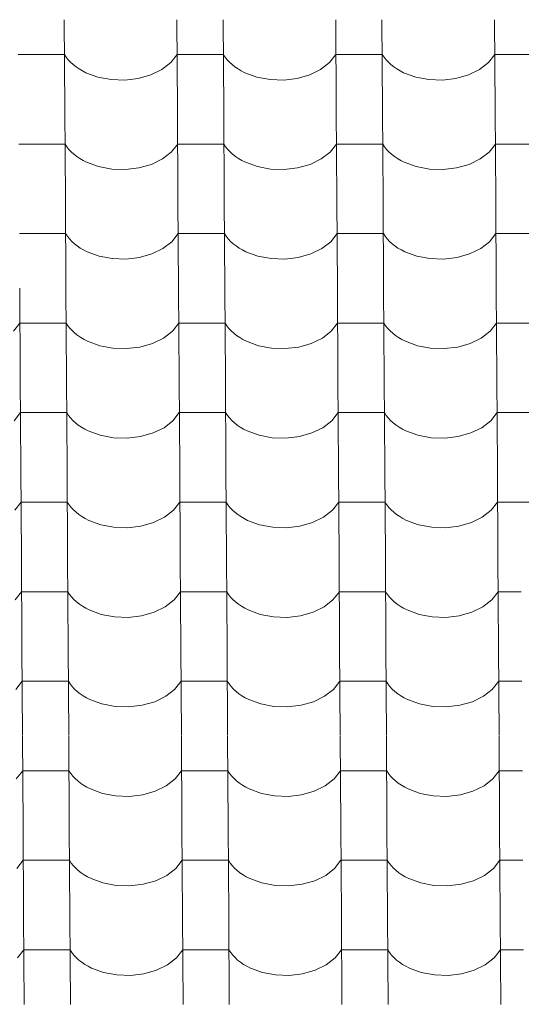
# Model space of a CAD drawing. Header units: millimetres. Extents: x -29001 to 109416, y -1251 to 13451.
# Tile 121 of 163: x -8121 to -7600, y 8009 to 9032. Entities that reach past the tile are written whole.
import ezdxf

# ---------------------------------------------------------------- set-up
doc = ezdxf.new("R2010")
doc.units = ezdxf.units.MM
doc.header["$MEASUREMENT"] = 0
doc.layers.add('POHLED JIŽNÍ_1_Konstrukce - nosné', color=7, linetype='Continuous')
doc.layers.add('POHLED JIŽNÍ_1_Nové_Výplně - Povrchové', color=7, linetype='Continuous')

# ---------------------------------------------------------------- blocks, each defined once
blk = doc.blocks.new('*X1', base_point=(-31394.7, -25864.9))
at = {"layer": 'POHLED JIŽNÍ_1_Nové_Výplně - Povrchové', "color": 21, "linetype": 'Continuous', "lineweight": 20, "true_color": 0xffaaaa}
for p, q in [((-8074.8, 9032.1), (-8074.2, 8939.4)), ((-7957.8, 9032.1), (-7957.3, 8939.4)), ((-7909.8, 9032.1), (-7909.2, 8939.4)), ((-7792.8, 9032.1), (-7792.3, 8939.4)), ((-7744.8, 9032.1), (-7744.2, 8939.4)), ((-7627.8, 9032.1), (-7627.3, 8939.4)), ((-8098.6, 8995.9), (-8122.6, 8995.9)), ((-8074.6, 8995.9), (-8098.6, 8995.9)), ((-8074.6, 8995.9), (-8072.7, 8993.2)), ((-8072.7, 8993.2), (-8070.6, 8990.5)), ((-8070.6, 8990.5), (-8068.2, 8987.9)), ((-7964.2, 8987.6), (-7957.6, 8995.9)), ((-7933.6, 8995.9), (-7957.6, 8995.9)), ((-7909.6, 8995.9), (-7933.6, 8995.9)), ((-7909.6, 8995.9), (-7907.7, 8993.2)), ((-7907.7, 8993.2), (-7905.6, 8990.5)), ((-7905.6, 8990.5), (-7903.2, 8987.9)), ((-7799.2, 8987.6), (-7792.6, 8995.9)), ((-7768.6, 8995.9), (-7792.6, 8995.9)), ((-7744.6, 8995.9), (-7768.6, 8995.9)), ((-7744.6, 8995.9), (-7742.7, 8993.2)), ((-7742.7, 8993.2), (-7740.6, 8990.5)), ((-7740.6, 8990.5), (-7738.2, 8987.9)), ((-7634.2, 8987.6), (-7627.6, 8995.9)), ((-7603.6, 8995.9), (-7627.6, 8995.9)), ((-7579.6, 8995.9), (-7603.6, 8995.9)), ((-8068.2, 8987.9), (-8065.5, 8985.4)), ((-8065.5, 8985.4), (-8062.5, 8983.1)), ((-8062.5, 8983.1), (-8059.3, 8980.9)), ((-8059.3, 8980.9), (-8055.9, 8978.9)), ((-7984.9, 8974.8), (-7973.5, 8980.4)), ((-7973.5, 8980.4), (-7964.2, 8987.6)), ((-7903.2, 8987.9), (-7900.5, 8985.4)), ((-7900.5, 8985.4), (-7897.5, 8983.1)), ((-7897.5, 8983.1), (-7894.3, 8980.9)), ((-7894.3, 8980.9), (-7890.9, 8978.9)), ((-7819.9, 8974.8), (-7808.5, 8980.4)), ((-7808.5, 8980.4), (-7799.2, 8987.6)), ((-7738.2, 8987.9), (-7735.5, 8985.4)), ((-7735.5, 8985.4), (-7732.5, 8983.1)), ((-7732.5, 8983.1), (-7729.3, 8980.9)), ((-7729.3, 8980.9), (-7725.9, 8978.9)), ((-7654.9, 8974.8), (-7643.5, 8980.4)), ((-7643.5, 8980.4), (-7634.2, 8987.6)), ((-8055.9, 8978.9), (-8052.3, 8977)), ((-8052.3, 8977), (-8039.8, 8972.5)), ((-8039.8, 8972.5), (-8026.1, 8969.9)), ((-8026.1, 8969.9), (-8011.9, 8969.4)), ((-8011.9, 8969.4), (-7998, 8971.1)), ((-7998, 8971.1), (-7984.9, 8974.8)), ((-7890.9, 8978.9), (-7887.3, 8977)), ((-7887.3, 8977), (-7874.8, 8972.5)), ((-7874.8, 8972.5), (-7861.1, 8969.9)), ((-7861.1, 8969.9), (-7846.9, 8969.4)), ((-7846.9, 8969.4), (-7833, 8971.1)), ((-7833, 8971.1), (-7819.9, 8974.8)), ((-7725.9, 8978.9), (-7722.3, 8977)), ((-7722.3, 8977), (-7709.8, 8972.5)), ((-7709.8, 8972.5), (-7696.1, 8969.9)), ((-7696.1, 8969.9), (-7681.9, 8969.4)), ((-7681.9, 8969.4), (-7668, 8971.1)), ((-7668, 8971.1), (-7654.9, 8974.8)), ((-8074.2, 8939.1), (-8073.6, 8846.4)), ((-7957.3, 8939.1), (-7956.7, 8846.4)), ((-7909.2, 8939.1), (-7908.6, 8846.4)), ((-7792.3, 8939.1), (-7791.7, 8846.4)), ((-7744.2, 8939.1), (-7743.6, 8846.4)), ((-7627.3, 8939.1), (-7626.7, 8846.4)), ((-8098, 8902.9), (-8122, 8902.9)), ((-8074, 8902.9), (-8098, 8902.9)), ((-8074, 8902.9), (-8072.1, 8900.1)), ((-8072.1, 8900.1), (-8070, 8897.4)), ((-7963.6, 8894.5), (-7957, 8902.9)), ((-7933, 8902.9), (-7957, 8902.9)), ((-7909, 8902.9), (-7933, 8902.9)), ((-7909, 8902.9), (-7907.2, 8900.1)), ((-7907.2, 8900.1), (-7905, 8897.4)), ((-7798.6, 8894.5), (-7792, 8902.9)), ((-7768, 8902.9), (-7792, 8902.9)), ((-7744, 8902.9), (-7768, 8902.9)), ((-7744, 8902.9), (-7742.2, 8900.1)), ((-7742.2, 8900.1), (-7740, 8897.4)), ((-7633.6, 8894.5), (-7627, 8902.9)), ((-7603, 8902.9), (-7627, 8902.9)), ((-7579, 8902.9), (-7603, 8902.9)), ((-8070, 8897.4), (-8067.6, 8894.9)), ((-8067.6, 8894.9), (-8064.9, 8892.4)), ((-8064.9, 8892.4), (-8061.9, 8890.1)), ((-8061.9, 8890.1), (-8058.7, 8887.9)), ((-8058.7, 8887.9), (-8055.3, 8885.9)), ((-7972.9, 8887.4), (-7963.6, 8894.5)), ((-7905, 8897.4), (-7902.6, 8894.9)), ((-7902.6, 8894.9), (-7899.9, 8892.4)), ((-7899.9, 8892.4), (-7896.9, 8890.1)), ((-7896.9, 8890.1), (-7893.7, 8887.9)), ((-7893.7, 8887.9), (-7890.3, 8885.9)), ((-7807.9, 8887.4), (-7798.6, 8894.5)), ((-7740, 8897.4), (-7737.6, 8894.9)), ((-7737.6, 8894.9), (-7734.9, 8892.4)), ((-7734.9, 8892.4), (-7731.9, 8890.1)), ((-7731.9, 8890.1), (-7728.7, 8887.9)), ((-7728.7, 8887.9), (-7725.3, 8885.9)), ((-7642.9, 8887.4), (-7633.6, 8894.5)), ((-8055.3, 8885.9), (-8051.7, 8884)), ((-8051.7, 8884), (-8039.2, 8879.5)), ((-8039.2, 8879.5), (-8025.5, 8876.9)), ((-8011.3, 8876.4), (-7997.4, 8878.1)), ((-7997.4, 8878.1), (-7984.3, 8881.8)), ((-7984.3, 8881.8), (-7972.9, 8887.4)), ((-7890.3, 8885.9), (-7886.7, 8884)), ((-7886.7, 8884), (-7874.2, 8879.5)), ((-7874.2, 8879.5), (-7860.5, 8876.9)), ((-7846.4, 8876.4), (-7832.4, 8878.1)), ((-7832.4, 8878.1), (-7819.4, 8881.8)), ((-7819.4, 8881.8), (-7807.9, 8887.4)), ((-7725.3, 8885.9), (-7721.7, 8884)), ((-7721.7, 8884), (-7709.2, 8879.5)), ((-7709.2, 8879.5), (-7695.5, 8876.9)), ((-7681.4, 8876.4), (-7667.4, 8878.1)), ((-7667.4, 8878.1), (-7654.4, 8881.8)), ((-7654.4, 8881.8), (-7642.9, 8887.4)), ((-8025.5, 8876.9), (-8011.3, 8876.4)), ((-7860.5, 8876.9), (-7846.4, 8876.4)), ((-7695.5, 8876.9), (-7681.4, 8876.4)), ((-8073.6, 8846.1), (-8073.1, 8753.4)), ((-7956.7, 8846.1), (-7956.1, 8753.4)), ((-7908.6, 8846.1), (-7908.1, 8753.4)), ((-7791.7, 8846.1), (-7791.1, 8753.4)), ((-7743.6, 8846.1), (-7743.1, 8753.4)), ((-7626.7, 8846.1), (-7626.1, 8753.4)), ((-8097.4, 8809.9), (-8121.4, 8809.9)), ((-8073.4, 8809.9), (-8097.4, 8809.9)), ((-8073.4, 8809.9), (-8071.6, 8807.1)), ((-8071.6, 8807.1), (-8069.4, 8804.4)), ((-7963.1, 8801.5), (-7956.4, 8809.9)), ((-7932.4, 8809.9), (-7956.4, 8809.9)), ((-7908.4, 8809.9), (-7932.4, 8809.9)), ((-7908.4, 8809.9), (-7906.6, 8807.1)), ((-7906.6, 8807.1), (-7904.4, 8804.4)), ((-7798.1, 8801.5), (-7791.4, 8809.9)), ((-7767.4, 8809.9), (-7791.4, 8809.9)), ((-7743.4, 8809.9), (-7767.4, 8809.9)), ((-7743.4, 8809.9), (-7741.6, 8807.1)), ((-7741.6, 8807.1), (-7739.4, 8804.4)), ((-7633.1, 8801.5), (-7626.5, 8809.9)), ((-7602.4, 8809.9), (-7626.5, 8809.9)), ((-7578.4, 8809.9), (-7602.4, 8809.9)), ((-8069.4, 8804.4), (-8067, 8801.8)), ((-8067, 8801.8), (-8064.3, 8799.4)), ((-8064.3, 8799.4), (-8061.4, 8797.1)), ((-8061.4, 8797.1), (-8058.2, 8794.9)), ((-7972.3, 8794.4), (-7963.1, 8801.5)), ((-7904.4, 8804.4), (-7902, 8801.8)), ((-7902, 8801.8), (-7899.3, 8799.4)), ((-7899.3, 8799.4), (-7896.4, 8797.1)), ((-7896.4, 8797.1), (-7893.2, 8794.9)), ((-7807.3, 8794.4), (-7798.1, 8801.5)), ((-7739.4, 8804.4), (-7737, 8801.8)), ((-7737, 8801.8), (-7734.3, 8799.4)), ((-7734.3, 8799.4), (-7731.4, 8797.1)), ((-7731.4, 8797.1), (-7728.2, 8794.9)), ((-7642.3, 8794.4), (-7633.1, 8801.5)), ((-8058.2, 8794.9), (-8054.7, 8792.9)), ((-8054.7, 8792.9), (-8051.1, 8791)), ((-8051.1, 8791), (-8038.6, 8786.4)), ((-8038.6, 8786.4), (-8024.9, 8783.9)), ((-7996.8, 8785.1), (-7983.8, 8788.8)), ((-7983.8, 8788.8), (-7972.3, 8794.4)), ((-7893.2, 8794.9), (-7889.7, 8792.9)), ((-7889.7, 8792.9), (-7886.1, 8791)), ((-7886.1, 8791), (-7873.6, 8786.4)), ((-7873.6, 8786.4), (-7860, 8783.9)), ((-7831.8, 8785.1), (-7818.8, 8788.8)), ((-7818.8, 8788.8), (-7807.3, 8794.4)), ((-7728.2, 8794.9), (-7724.7, 8792.9)), ((-7724.7, 8792.9), (-7721.1, 8791)), ((-7721.1, 8791), (-7708.6, 8786.4)), ((-7708.6, 8786.4), (-7695, 8783.9)), ((-7666.8, 8785.1), (-7653.8, 8788.8)), ((-7653.8, 8788.8), (-7642.3, 8794.4)), ((-8024.9, 8783.9), (-8010.8, 8783.4)), ((-8010.8, 8783.4), (-7996.8, 8785.1)), ((-7860, 8783.9), (-7845.8, 8783.4)), ((-7845.8, 8783.4), (-7831.8, 8785.1)), ((-7695, 8783.9), (-7680.8, 8783.4)), ((-7680.8, 8783.4), (-7666.8, 8785.1)), ((-8121.1, 8753.1), (-8120.5, 8660.4)), ((-8073.1, 8753.1), (-8072.5, 8660.4)), ((-7956.1, 8753.1), (-7955.5, 8660.4)), ((-7908.1, 8753.1), (-7907.5, 8660.4)), ((-7791.1, 8753.1), (-7790.5, 8660.4)), ((-7743.1, 8753.1), (-7742.5, 8660.4)), ((-7626.1, 8753.1), (-7625.5, 8660.4)), ((-8127.5, 8708.5), (-8120.9, 8716.9)), ((-8096.8, 8716.9), (-8120.9, 8716.9)), ((-8072.8, 8716.9), (-8096.8, 8716.9)), ((-8072.8, 8716.9), (-8071, 8714.1)), ((-8071, 8714.1), (-8068.8, 8711.4)), ((-7962.5, 8708.5), (-7955.9, 8716.9)), ((-7931.8, 8716.9), (-7955.9, 8716.9)), ((-7907.8, 8716.9), (-7931.8, 8716.9)), ((-7907.8, 8716.9), (-7906, 8714.1)), ((-7906, 8714.1), (-7903.8, 8711.4)), ((-7797.5, 8708.5), (-7790.9, 8716.9)), ((-7766.8, 8716.9), (-7790.9, 8716.9)), ((-7742.8, 8716.9), (-7766.8, 8716.9)), ((-7742.8, 8716.9), (-7741, 8714.1)), ((-7741, 8714.1), (-7738.9, 8711.4)), ((-7632.5, 8708.5), (-7625.9, 8716.9)), ((-7601.9, 8716.9), (-7625.9, 8716.9)), ((-7577.8, 8716.9), (-7601.9, 8716.9)), ((-8068.8, 8711.4), (-8066.4, 8708.8)), ((-8066.4, 8708.8), (-8063.7, 8706.4)), ((-8063.7, 8706.4), (-8060.8, 8704)), ((-8060.8, 8704), (-8057.6, 8701.9)), ((-7971.7, 8701.4), (-7962.5, 8708.5)), ((-7903.8, 8711.4), (-7901.4, 8708.8)), ((-7901.4, 8708.8), (-7898.7, 8706.4)), ((-7898.7, 8706.4), (-7895.8, 8704)), ((-7895.8, 8704), (-7892.6, 8701.9)), ((-7806.7, 8701.4), (-7797.5, 8708.5)), ((-7738.9, 8711.4), (-7736.4, 8708.8)), ((-7736.4, 8708.8), (-7733.7, 8706.4)), ((-7733.7, 8706.4), (-7730.8, 8704)), ((-7730.8, 8704), (-7727.6, 8701.9)), ((-7641.7, 8701.4), (-7632.5, 8708.5)), ((-8057.6, 8701.9), (-8054.1, 8699.9)), ((-8054.1, 8699.9), (-8050.5, 8698)), ((-8050.5, 8698), (-8038, 8693.4)), ((-7996.2, 8692), (-7983.2, 8695.8)), ((-7983.2, 8695.8), (-7971.7, 8701.4)), ((-7892.6, 8701.9), (-7889.2, 8699.9)), ((-7889.2, 8699.9), (-7885.5, 8698)), ((-7885.5, 8698), (-7873, 8693.4)), ((-7831.2, 8692), (-7818.2, 8695.8)), ((-7818.2, 8695.8), (-7806.7, 8701.4)), ((-7727.6, 8701.9), (-7724.2, 8699.9)), ((-7724.2, 8699.9), (-7720.5, 8698)), ((-7720.5, 8698), (-7708, 8693.4)), ((-7666.2, 8692), (-7653.2, 8695.8)), ((-7653.2, 8695.8), (-7641.7, 8701.4)), ((-8038, 8693.4), (-8024.4, 8690.8)), ((-8024.4, 8690.8), (-8010.2, 8690.4)), ((-8010.2, 8690.4), (-7996.2, 8692)), ((-7873, 8693.4), (-7859.4, 8690.8)), ((-7859.4, 8690.8), (-7845.2, 8690.4)), ((-7845.2, 8690.4), (-7831.2, 8692)), ((-7708, 8693.4), (-7694.4, 8690.8)), ((-7694.4, 8690.8), (-7680.2, 8690.4)), ((-7680.2, 8690.4), (-7666.2, 8692)), ((-8120.5, 8660.1), (-8119.9, 8567.4)), ((-8072.5, 8660.1), (-8071.9, 8567.4)), ((-7955.5, 8660.1), (-7954.9, 8567.4)), ((-7907.5, 8660.1), (-7906.9, 8567.4)), ((-7790.5, 8660.1), (-7789.9, 8567.4)), ((-7742.5, 8660.1), (-7741.9, 8567.4)), ((-7625.5, 8660.1), (-7624.9, 8567.4)), ((-8126.9, 8615.5), (-8120.3, 8623.9)), ((-8096.3, 8623.9), (-8120.3, 8623.9)), ((-8072.2, 8623.9), (-8096.3, 8623.9)), ((-8072.2, 8623.9), (-8070.4, 8621.1)), ((-7961.9, 8615.5), (-7955.3, 8623.9)), ((-7931.3, 8623.9), (-7955.3, 8623.9)), ((-7907.2, 8623.9), (-7931.3, 8623.9)), ((-7907.2, 8623.9), (-7905.4, 8621.1)), ((-7796.9, 8615.5), (-7790.3, 8623.9)), ((-7766.3, 8623.9), (-7790.3, 8623.9)), ((-7742.3, 8623.9), (-7766.3, 8623.9)), ((-7742.3, 8623.9), (-7740.4, 8621.1)), ((-7631.9, 8615.5), (-7625.3, 8623.9)), ((-7601.3, 8623.9), (-7625.3, 8623.9)), ((-7577.3, 8623.9), (-7601.3, 8623.9)), ((-8070.4, 8621.1), (-8068.3, 8618.4)), ((-8068.3, 8618.4), (-8065.8, 8615.8)), ((-8065.8, 8615.8), (-8063.1, 8613.4)), ((-8063.1, 8613.4), (-8060.2, 8611)), ((-7971.2, 8608.3), (-7961.9, 8615.5)), ((-7905.4, 8621.1), (-7903.3, 8618.4)), ((-7903.3, 8618.4), (-7900.8, 8615.8)), ((-7900.8, 8615.8), (-7898.1, 8613.4)), ((-7898.1, 8613.4), (-7895.2, 8611)), ((-7806.2, 8608.3), (-7796.9, 8615.5)), ((-7740.4, 8621.1), (-7738.3, 8618.4)), ((-7738.3, 8618.4), (-7735.8, 8615.8)), ((-7735.8, 8615.8), (-7733.2, 8613.4)), ((-7733.2, 8613.4), (-7730.2, 8611)), ((-7641.2, 8608.3), (-7631.9, 8615.5)), ((-8060.2, 8611), (-8057, 8608.9)), ((-8057, 8608.9), (-8053.6, 8606.8)), ((-8053.6, 8606.8), (-8049.9, 8605)), ((-8049.9, 8605), (-8037.5, 8600.4)), ((-7995.6, 8599), (-7982.6, 8602.8)), ((-7982.6, 8602.8), (-7971.2, 8608.3)), ((-7895.2, 8611), (-7892, 8608.9)), ((-7892, 8608.9), (-7888.6, 8606.8)), ((-7888.6, 8606.8), (-7884.9, 8605)), ((-7884.9, 8605), (-7872.5, 8600.4)), ((-7830.6, 8599), (-7817.6, 8602.8)), ((-7817.6, 8602.8), (-7806.2, 8608.3)), ((-7730.2, 8611), (-7727, 8608.9)), ((-7727, 8608.9), (-7723.6, 8606.8)), ((-7723.6, 8606.8), (-7719.9, 8605)), ((-7719.9, 8605), (-7707.5, 8600.4)), ((-7665.6, 8599), (-7652.6, 8602.8)), ((-7652.6, 8602.8), (-7641.2, 8608.3)), ((-8037.5, 8600.4), (-8023.8, 8597.8)), ((-8023.8, 8597.8), (-8009.6, 8597.4)), ((-8009.6, 8597.4), (-7995.6, 8599)), ((-7872.5, 8600.4), (-7858.8, 8597.8)), ((-7858.8, 8597.8), (-7844.6, 8597.4)), ((-7844.6, 8597.4), (-7830.6, 8599)), ((-7707.5, 8600.4), (-7693.8, 8597.8)), ((-7693.8, 8597.8), (-7679.6, 8597.4)), ((-7679.6, 8597.4), (-7665.6, 8599)), ((-8119.9, 8567.1), (-8119.3, 8474.4)), ((-8071.9, 8567.1), (-8071.3, 8474.4)), ((-7954.9, 8567.1), (-7954.3, 8474.4)), ((-7906.9, 8567.1), (-7906.3, 8474.4)), ((-7789.9, 8567.1), (-7789.3, 8474.4)), ((-7741.9, 8567.1), (-7741.3, 8474.4)), ((-7624.9, 8567.1), (-7624.4, 8474.4)), ((-8126.3, 8522.5), (-8119.7, 8530.9)), ((-8095.7, 8530.9), (-8119.7, 8530.9)), ((-8071.7, 8530.9), (-8095.7, 8530.9)), ((-8071.7, 8530.9), (-8069.8, 8528.1)), ((-7961.3, 8522.5), (-7954.7, 8530.9)), ((-7930.7, 8530.9), (-7954.7, 8530.9)), ((-7906.7, 8530.9), (-7930.7, 8530.9)), ((-7906.7, 8530.9), (-7904.8, 8528.1)), ((-7796.3, 8522.5), (-7789.7, 8530.9)), ((-7765.7, 8530.9), (-7789.7, 8530.9)), ((-7741.7, 8530.9), (-7765.7, 8530.9)), ((-7741.7, 8530.9), (-7739.8, 8528.1)), ((-7631.3, 8522.5), (-7624.7, 8530.9)), ((-7600.7, 8530.9), (-7624.7, 8530.9)), ((-7576.7, 8530.9), (-7600.7, 8530.9)), ((-8069.8, 8528.1), (-8067.7, 8525.4)), ((-8067.7, 8525.4), (-8065.3, 8522.8)), ((-8065.3, 8522.8), (-8062.6, 8520.4)), ((-8062.6, 8520.4), (-8059.6, 8518)), ((-7970.6, 8515.3), (-7961.3, 8522.5)), ((-7904.8, 8528.1), (-7902.7, 8525.4)), ((-7902.7, 8525.4), (-7900.3, 8522.8)), ((-7900.3, 8522.8), (-7897.6, 8520.4)), ((-7897.6, 8520.4), (-7894.6, 8518)), ((-7805.6, 8515.3), (-7796.3, 8522.5)), ((-7739.8, 8528.1), (-7737.7, 8525.4)), ((-7737.7, 8525.4), (-7735.3, 8522.8)), ((-7735.3, 8522.8), (-7732.6, 8520.4)), ((-7732.6, 8520.4), (-7729.6, 8518)), ((-7640.6, 8515.3), (-7631.3, 8522.5)), ((-8059.6, 8518), (-8056.4, 8515.9)), ((-8056.4, 8515.9), (-8053, 8513.8)), ((-8053, 8513.8), (-8049.4, 8512)), ((-8049.4, 8512), (-8036.9, 8507.4)), ((-7995.1, 8506), (-7982, 8509.7)), ((-7982, 8509.7), (-7970.6, 8515.3)), ((-7894.6, 8518), (-7891.4, 8515.9)), ((-7891.4, 8515.9), (-7888, 8513.8)), ((-7888, 8513.8), (-7884.4, 8512)), ((-7884.4, 8512), (-7871.9, 8507.4)), ((-7830.1, 8506), (-7817, 8509.7)), ((-7817, 8509.7), (-7805.6, 8515.3)), ((-7729.6, 8518), (-7726.4, 8515.9)), ((-7726.4, 8515.9), (-7723, 8513.8)), ((-7723, 8513.8), (-7719.4, 8512)), ((-7719.4, 8512), (-7706.9, 8507.4)), ((-7665.1, 8506), (-7652, 8509.7)), ((-7652, 8509.7), (-7640.6, 8515.3)), ((-8036.9, 8507.4), (-8023.2, 8504.8)), ((-8023.2, 8504.8), (-8009, 8504.4)), ((-8009, 8504.4), (-7995.1, 8506)), ((-7871.9, 8507.4), (-7858.2, 8504.8)), ((-7858.2, 8504.8), (-7844, 8504.4)), ((-7844, 8504.4), (-7830.1, 8506)), ((-7706.9, 8507.4), (-7693.2, 8504.8)), ((-7693.2, 8504.8), (-7679, 8504.4)), ((-7679, 8504.4), (-7665.1, 8506)), ((-8119.3, 8474), (-8118.8, 8381.4)), ((-8071.3, 8474), (-8070.7, 8381.4)), ((-7954.3, 8474), (-7953.8, 8381.4)), ((-7906.3, 8474), (-7905.7, 8381.4)), ((-7789.3, 8474), (-7788.8, 8381.4)), ((-7741.3, 8474), (-7740.7, 8381.4)), ((-7624.4, 8474), (-7623.8, 8381.4)), ((-8125.7, 8429.5), (-8119.1, 8437.9)), ((-8095.1, 8437.9), (-8119.1, 8437.9)), ((-8071.1, 8437.9), (-8095.1, 8437.9)), ((-8071.1, 8437.9), (-8069.2, 8435.1)), ((-7960.7, 8429.5), (-7954.1, 8437.9)), ((-7930.1, 8437.9), (-7954.1, 8437.9)), ((-7906.1, 8437.9), (-7930.1, 8437.9)), ((-7906.1, 8437.9), (-7904.2, 8435.1)), ((-7795.7, 8429.5), (-7789.1, 8437.9)), ((-7765.1, 8437.9), (-7789.1, 8437.9)), ((-7741.1, 8437.9), (-7765.1, 8437.9)), ((-7741.1, 8437.9), (-7739.2, 8435.1)), ((-7630.7, 8429.5), (-7624.1, 8437.9)), ((-7600.1, 8437.9), (-7624.1, 8437.9)), ((-8069.2, 8435.1), (-8067.1, 8432.4)), ((-8067.1, 8432.4), (-8064.7, 8429.8)), ((-8064.7, 8429.8), (-8062, 8427.3)), ((-7970, 8422.3), (-7960.7, 8429.5)), ((-7904.2, 8435.1), (-7902.1, 8432.4)), ((-7902.1, 8432.4), (-7899.7, 8429.8)), ((-7899.7, 8429.8), (-7897, 8427.3)), ((-7805, 8422.3), (-7795.7, 8429.5)), ((-7739.2, 8435.1), (-7737.1, 8432.4)), ((-7737.1, 8432.4), (-7734.7, 8429.8)), ((-7734.7, 8429.8), (-7732, 8427.3)), ((-7640, 8422.3), (-7630.7, 8429.5)), ((-8062, 8427.3), (-8059, 8425)), ((-8059, 8425), (-8055.8, 8422.8)), ((-8055.8, 8422.8), (-8052.4, 8420.8)), ((-8052.4, 8420.8), (-8048.8, 8419)), ((-8048.8, 8419), (-8036.3, 8414.4)), ((-7981.4, 8416.7), (-7970, 8422.3)), ((-7897, 8427.3), (-7894, 8425)), ((-7894, 8425), (-7890.8, 8422.8)), ((-7890.8, 8422.8), (-7887.4, 8420.8)), ((-7887.4, 8420.8), (-7883.8, 8419)), ((-7883.8, 8419), (-7871.3, 8414.4)), ((-7816.4, 8416.7), (-7805, 8422.3)), ((-7732, 8427.3), (-7729, 8425)), ((-7729, 8425), (-7725.8, 8422.8)), ((-7725.8, 8422.8), (-7722.4, 8420.8)), ((-7722.4, 8420.8), (-7718.8, 8419)), ((-7718.8, 8419), (-7706.3, 8414.4)), ((-7651.4, 8416.7), (-7640, 8422.3)), ((-8036.3, 8414.4), (-8022.6, 8411.8)), ((-8022.6, 8411.8), (-8008.4, 8411.3)), ((-8008.4, 8411.3), (-7994.5, 8413)), ((-7994.5, 8413), (-7981.4, 8416.7)), ((-7871.3, 8414.4), (-7857.6, 8411.8)), ((-7857.6, 8411.8), (-7843.4, 8411.3)), ((-7843.4, 8411.3), (-7829.5, 8413)), ((-7829.5, 8413), (-7816.4, 8416.7)), ((-7706.3, 8414.4), (-7692.6, 8411.8)), ((-7692.6, 8411.8), (-7678.4, 8411.3)), ((-7678.4, 8411.3), (-7664.5, 8413)), ((-7664.5, 8413), (-7651.4, 8416.7)), ((-8118.8, 8381), (-8118.2, 8288.4)), ((-8070.7, 8381), (-8070.1, 8288.4)), ((-7953.8, 8381), (-7953.2, 8288.4)), ((-7905.7, 8381), (-7905.1, 8288.4)), ((-7788.8, 8381), (-7788.2, 8288.4)), ((-7740.7, 8381), (-7740.2, 8288.4)), ((-7623.8, 8381), (-7623.2, 8288.4)), ((-8125.2, 8336.5), (-8118.5, 8344.9)), ((-8094.5, 8344.9), (-8118.5, 8344.9)), ((-8070.5, 8344.9), (-8094.5, 8344.9)), ((-8070.5, 8344.9), (-8068.7, 8342.1)), ((-8068.7, 8342.1), (-8066.5, 8339.4)), ((-8066.5, 8339.4), (-8064.1, 8336.8)), ((-8064.1, 8336.8), (-8061.4, 8334.3)), ((-7969.4, 8329.3), (-7960.2, 8336.5)), ((-7960.2, 8336.5), (-7953.5, 8344.9)), ((-7929.5, 8344.9), (-7953.5, 8344.9)), ((-7905.5, 8344.9), (-7929.5, 8344.9)), ((-7905.5, 8344.9), (-7903.7, 8342.1)), ((-7903.7, 8342.1), (-7901.5, 8339.4)), ((-7901.5, 8339.4), (-7899.1, 8336.8)), ((-7899.1, 8336.8), (-7896.4, 8334.3)), ((-7804.4, 8329.3), (-7795.2, 8336.5)), ((-7795.2, 8336.5), (-7788.5, 8344.9)), ((-7764.5, 8344.9), (-7788.5, 8344.9)), ((-7740.5, 8344.9), (-7764.5, 8344.9)), ((-7740.5, 8344.9), (-7738.7, 8342.1)), ((-7738.7, 8342.1), (-7736.5, 8339.4)), ((-7736.5, 8339.4), (-7734.1, 8336.8)), ((-7734.1, 8336.8), (-7731.4, 8334.3)), ((-7639.4, 8329.3), (-7630.2, 8336.5)), ((-7630.2, 8336.5), (-7623.5, 8344.9)), ((-7599.5, 8344.9), (-7623.5, 8344.9)), ((-8061.4, 8334.3), (-8058.4, 8332)), ((-8058.4, 8332), (-8055.2, 8329.8)), ((-8055.2, 8329.8), (-8051.8, 8327.8)), ((-8051.8, 8327.8), (-8048.2, 8326)), ((-8048.2, 8326), (-8035.7, 8321.4)), ((-7980.9, 8323.7), (-7969.4, 8329.3)), ((-7896.4, 8334.3), (-7893.4, 8332)), ((-7893.4, 8332), (-7890.2, 8329.8)), ((-7890.2, 8329.8), (-7886.8, 8327.8)), ((-7886.8, 8327.8), (-7883.2, 8326)), ((-7883.2, 8326), (-7870.7, 8321.4)), ((-7815.9, 8323.7), (-7804.4, 8329.3)), ((-7731.4, 8334.3), (-7728.5, 8332)), ((-7728.5, 8332), (-7725.3, 8329.8)), ((-7725.3, 8329.8), (-7721.8, 8327.8)), ((-7721.8, 8327.8), (-7718.2, 8326)), ((-7718.2, 8326), (-7705.7, 8321.4)), ((-7650.9, 8323.7), (-7639.4, 8329.3)), ((-8035.7, 8321.4), (-8022, 8318.8)), ((-8022, 8318.8), (-8007.9, 8318.3)), ((-8007.9, 8318.3), (-7993.9, 8320)), ((-7993.9, 8320), (-7980.9, 8323.7)), ((-7870.7, 8321.4), (-7857, 8318.8)), ((-7857, 8318.8), (-7842.9, 8318.3)), ((-7842.9, 8318.3), (-7828.9, 8320)), ((-7828.9, 8320), (-7815.9, 8323.7)), ((-7705.7, 8321.4), (-7692, 8318.8)), ((-7692, 8318.8), (-7677.9, 8318.3)), ((-7677.9, 8318.3), (-7663.9, 8320)), ((-7663.9, 8320), (-7650.9, 8323.7)), ((-8118.2, 8288), (-8117.6, 8195.4)), ((-8070.1, 8288), (-8069.6, 8195.4)), ((-7953.2, 8288), (-7952.6, 8195.4)), ((-7905.1, 8288), (-7904.6, 8195.4)), ((-7788.2, 8288), (-7787.6, 8195.4)), ((-7740.2, 8288), (-7739.6, 8195.4)), ((-7623.2, 8288), (-7622.6, 8195.4)), ((-8124.6, 8243.5), (-8118, 8251.9)), ((-8093.9, 8251.9), (-8118, 8251.9)), ((-8069.9, 8251.9), (-8093.9, 8251.9)), ((-8069.9, 8251.9), (-8068.1, 8249.1)), ((-8068.1, 8249.1), (-8065.9, 8246.4)), ((-8065.9, 8246.4), (-8063.5, 8243.8)), ((-8063.5, 8243.8), (-8060.8, 8241.3)), ((-7959.6, 8243.5), (-7953, 8251.9)), ((-7928.9, 8251.9), (-7953, 8251.9)), ((-7904.9, 8251.9), (-7928.9, 8251.9)), ((-7904.9, 8251.9), (-7903.1, 8249.1)), ((-7903.1, 8249.1), (-7900.9, 8246.4)), ((-7900.9, 8246.4), (-7898.5, 8243.8)), ((-7898.5, 8243.8), (-7895.8, 8241.3)), ((-7794.6, 8243.5), (-7788, 8251.9)), ((-7763.9, 8251.9), (-7788, 8251.9)), ((-7739.9, 8251.9), (-7763.9, 8251.9)), ((-7739.9, 8251.9), (-7738.1, 8249.1)), ((-7738.1, 8249.1), (-7735.9, 8246.4)), ((-7735.9, 8246.4), (-7733.5, 8243.8)), ((-7733.5, 8243.8), (-7730.8, 8241.3)), ((-7629.6, 8243.5), (-7623, 8251.9)), ((-7598.9, 8251.9), (-7623, 8251.9)), ((-8060.8, 8241.3), (-8057.9, 8239)), ((-8057.9, 8239), (-8054.7, 8236.8)), ((-8054.7, 8236.8), (-8051.2, 8234.8)), ((-8051.2, 8234.8), (-8047.6, 8233)), ((-7980.3, 8230.7), (-7968.8, 8236.3)), ((-7968.8, 8236.3), (-7959.6, 8243.5)), ((-7895.8, 8241.3), (-7892.9, 8239)), ((-7892.9, 8239), (-7889.7, 8236.8)), ((-7889.7, 8236.8), (-7886.2, 8234.8)), ((-7886.2, 8234.8), (-7882.6, 8233)), ((-7815.3, 8230.7), (-7803.8, 8236.3)), ((-7803.8, 8236.3), (-7794.6, 8243.5)), ((-7730.8, 8241.3), (-7727.9, 8239)), ((-7727.9, 8239), (-7724.7, 8236.8)), ((-7724.7, 8236.8), (-7721.2, 8234.8)), ((-7721.2, 8234.8), (-7717.6, 8233)), ((-7650.3, 8230.7), (-7638.8, 8236.3)), ((-7638.8, 8236.3), (-7629.6, 8243.5)), ((-8047.6, 8233), (-8035.1, 8228.4)), ((-8035.1, 8228.4), (-8021.5, 8225.8)), ((-8021.5, 8225.8), (-8007.3, 8225.3)), ((-8007.3, 8225.3), (-7993.3, 8227)), ((-7993.3, 8227), (-7980.3, 8230.7)), ((-7882.6, 8233), (-7870.1, 8228.4)), ((-7870.1, 8228.4), (-7856.5, 8225.8)), ((-7856.5, 8225.8), (-7842.3, 8225.3)), ((-7842.3, 8225.3), (-7828.3, 8227)), ((-7828.3, 8227), (-7815.3, 8230.7)), ((-7717.6, 8233), (-7705.1, 8228.4)), ((-7705.1, 8228.4), (-7691.5, 8225.8)), ((-7691.5, 8225.8), (-7677.3, 8225.3)), ((-7677.3, 8225.3), (-7663.3, 8227)), ((-7663.3, 8227), (-7650.3, 8230.7)), ((-8117.6, 8195), (-8117, 8102.3)), ((-8069.6, 8195), (-8069, 8102.3)), ((-7952.6, 8195), (-7952, 8102.3)), ((-7904.6, 8195), (-7904, 8102.3)), ((-7787.6, 8195), (-7787, 8102.3)), ((-7739.6, 8195), (-7739, 8102.3)), ((-7622.6, 8195), (-7622, 8102.3)), ((-8124, 8150.5), (-8117.4, 8158.9)), ((-8093.4, 8158.9), (-8117.4, 8158.9)), ((-8069.3, 8158.9), (-8093.4, 8158.9)), ((-8069.3, 8158.9), (-8067.5, 8156.1)), ((-8067.5, 8156.1), (-8065.4, 8153.4)), ((-8065.4, 8153.4), (-8062.9, 8150.8)), ((-7959, 8150.5), (-7952.4, 8158.9)), ((-7928.4, 8158.9), (-7952.4, 8158.9)), ((-7904.3, 8158.9), (-7928.4, 8158.9)), ((-7904.3, 8158.9), (-7902.5, 8156.1)), ((-7902.5, 8156.1), (-7900.4, 8153.4)), ((-7900.4, 8153.4), (-7897.9, 8150.8)), ((-7794, 8150.5), (-7787.4, 8158.9)), ((-7763.4, 8158.9), (-7787.4, 8158.9)), ((-7739.3, 8158.9), (-7763.4, 8158.9)), ((-7739.3, 8158.9), (-7737.5, 8156.1)), ((-7737.5, 8156.1), (-7735.4, 8153.4)), ((-7735.4, 8153.4), (-7732.9, 8150.8)), ((-7629, 8150.5), (-7622.4, 8158.9)), ((-7598.4, 8158.9), (-7622.4, 8158.9)), ((-8062.9, 8150.8), (-8060.2, 8148.3)), ((-8060.2, 8148.3), (-8057.3, 8146)), ((-8057.3, 8146), (-8054.1, 8143.8)), ((-8054.1, 8143.8), (-8050.7, 8141.8)), ((-8050.7, 8141.8), (-8047, 8139.9)), ((-7979.7, 8137.7), (-7968.3, 8143.3)), ((-7968.3, 8143.3), (-7959, 8150.5)), ((-7897.9, 8150.8), (-7895.2, 8148.3)), ((-7895.2, 8148.3), (-7892.3, 8146)), ((-7892.3, 8146), (-7889.1, 8143.8)), ((-7889.1, 8143.8), (-7885.7, 8141.8)), ((-7885.7, 8141.8), (-7882, 8139.9)), ((-7814.7, 8137.7), (-7803.3, 8143.3)), ((-7803.3, 8143.3), (-7794, 8150.5)), ((-7732.9, 8150.8), (-7730.2, 8148.3)), ((-7730.2, 8148.3), (-7727.3, 8146)), ((-7727.3, 8146), (-7724.1, 8143.8)), ((-7724.1, 8143.8), (-7720.7, 8141.8)), ((-7720.7, 8141.8), (-7717, 8139.9)), ((-7649.7, 8137.7), (-7638.3, 8143.3)), ((-7638.3, 8143.3), (-7629, 8150.5)), ((-8047, 8139.9), (-8034.6, 8135.4)), ((-8034.6, 8135.4), (-8020.9, 8132.8)), ((-8020.9, 8132.8), (-8006.7, 8132.3)), ((-8006.7, 8132.3), (-7992.7, 8134)), ((-7992.7, 8134), (-7979.7, 8137.7)), ((-7882, 8139.9), (-7869.6, 8135.4)), ((-7869.6, 8135.4), (-7855.9, 8132.8)), ((-7855.9, 8132.8), (-7841.7, 8132.3)), ((-7841.7, 8132.3), (-7827.7, 8134)), ((-7827.7, 8134), (-7814.7, 8137.7)), ((-7717, 8139.9), (-7704.6, 8135.4)), ((-7704.6, 8135.4), (-7690.9, 8132.8)), ((-7690.9, 8132.8), (-7676.7, 8132.3)), ((-7676.7, 8132.3), (-7662.7, 8134)), ((-7662.7, 8134), (-7649.7, 8137.7)), ((-8117, 8102), (-8116.4, 8009.3)), ((-8069, 8102), (-8068.4, 8009.3)), ((-7952, 8102), (-7951.4, 8009.3)), ((-7904, 8102), (-7903.4, 8009.3)), ((-7787, 8102), (-7786.4, 8009.3)), ((-7739, 8102), (-7738.4, 8009.3)), ((-7622, 8102), (-7621.4, 8009.3)), ((-8123.4, 8057.5), (-8116.8, 8065.9)), ((-8092.8, 8065.9), (-8116.8, 8065.9)), ((-8068.8, 8065.9), (-8092.8, 8065.9)), ((-8068.8, 8065.9), (-8066.9, 8063.1)), ((-8066.9, 8063.1), (-8064.8, 8060.4)), ((-8064.8, 8060.4), (-8062.4, 8057.8)), ((-7958.4, 8057.5), (-7951.8, 8065.9)), ((-7927.8, 8065.9), (-7951.8, 8065.9)), ((-7903.8, 8065.9), (-7927.8, 8065.9)), ((-7903.8, 8065.9), (-7901.9, 8063.1)), ((-7901.9, 8063.1), (-7899.8, 8060.4)), ((-7899.8, 8060.4), (-7897.4, 8057.8)), ((-7793.4, 8057.5), (-7786.8, 8065.9)), ((-7762.8, 8065.9), (-7786.8, 8065.9)), ((-7738.8, 8065.9), (-7762.8, 8065.9)), ((-7738.8, 8065.9), (-7736.9, 8063.1)), ((-7736.9, 8063.1), (-7734.8, 8060.4)), ((-7734.8, 8060.4), (-7732.4, 8057.8)), ((-7628.4, 8057.5), (-7621.8, 8065.9)), ((-7597.8, 8065.9), (-7621.8, 8065.9)), ((-8062.4, 8057.8), (-8059.7, 8055.3)), ((-8059.7, 8055.3), (-8056.7, 8053)), ((-8056.7, 8053), (-8053.5, 8050.8)), ((-8053.5, 8050.8), (-8050.1, 8048.8)), ((-7979.1, 8044.7), (-7967.7, 8050.3)), ((-7967.7, 8050.3), (-7958.4, 8057.5)), ((-7897.4, 8057.8), (-7894.7, 8055.3)), ((-7894.7, 8055.3), (-7891.7, 8053)), ((-7891.7, 8053), (-7888.5, 8050.8)), ((-7888.5, 8050.8), (-7885.1, 8048.8)), ((-7814.1, 8044.7), (-7802.7, 8050.3)), ((-7802.7, 8050.3), (-7793.4, 8057.5)), ((-7732.4, 8057.8), (-7729.7, 8055.3)), ((-7729.7, 8055.3), (-7726.7, 8053)), ((-7726.7, 8053), (-7723.5, 8050.8)), ((-7723.5, 8050.8), (-7720.1, 8048.8)), ((-7649.1, 8044.7), (-7637.7, 8050.3)), ((-7637.7, 8050.3), (-7628.4, 8057.5)), ((-8050.1, 8048.8), (-8046.4, 8046.9)), ((-8046.4, 8046.9), (-8034, 8042.4)), ((-8034, 8042.4), (-8020.3, 8039.8)), ((-8020.3, 8039.8), (-8006.1, 8039.3)), ((-8006.1, 8039.3), (-7992.2, 8041)), ((-7992.2, 8041), (-7979.1, 8044.7)), ((-7885.1, 8048.8), (-7881.4, 8046.9)), ((-7881.4, 8046.9), (-7869, 8042.4)), ((-7869, 8042.4), (-7855.3, 8039.8)), ((-7855.3, 8039.8), (-7841.1, 8039.3)), ((-7841.1, 8039.3), (-7827.2, 8041)), ((-7827.2, 8041), (-7814.1, 8044.7)), ((-7720.1, 8048.8), (-7716.4, 8046.9)), ((-7716.4, 8046.9), (-7704, 8042.4)), ((-7704, 8042.4), (-7690.3, 8039.8)), ((-7690.3, 8039.8), (-7676.1, 8039.3)), ((-7676.1, 8039.3), (-7662.2, 8041)), ((-7662.2, 8041), (-7649.1, 8044.7))]:
    blk.add_line(p, q, dxfattribs=at)

msp = doc.modelspace()

# ---------------------------------------------------------------- block references
at = {"layer": 'POHLED JIŽNÍ_1_Konstrukce - nosné', "color": 9, "linetype": 'Continuous', "lineweight": 13}
msp.add_blockref('*X1', (-31394.7, -25864.9), dxfattribs=at)

doc.saveas('drawing.dxf')
